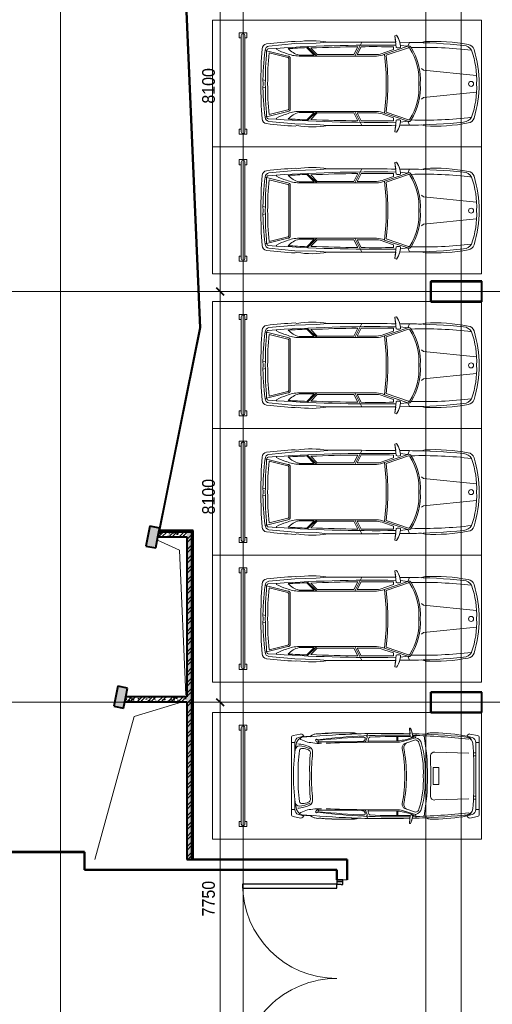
# Model space of a CAD drawing. Header units: millimetres. Extents: x 5617 to 109621, y 7718 to 117786.
# Tile 39 of 52: x 55367 to 64679, y 84045 to 103460. Entities that reach past the tile are written whole.
import ezdxf

# ---------------------------------------------------------------- set-up
doc = ezdxf.new("R2010")
doc.units = ezdxf.units.MM
doc.linetypes.add('Линия сетки', pattern=[25, 20, -2.5, 0, -2.5])
for name, color, linetype, lineweight in [('Двери', 7, 'Continuous', 18), ('Каркас_Импост', 7, 'Continuous', 30), ('Монтажный зазор', 7, 'Continuous', 30), ('Оси', 7, 'Continuous', 9), ('Панель', 7, 'Continuous', 30), ('Парковка', 7, 'Continuous', 18), ('Перекрытия', 7, 'Continuous', 18), ('Размеры', 7, 'Continuous', 9), ('Размеры-100', 7, 'Continuous', 9), ('Стены разрез', 7, 'Continuous', 40), ('Стены штриховка', 7, 'Continuous', 40), ('Элементы узлов', 7, 'Continuous', 18)]:
    doc.layers.add(name, color=color, linetype=linetype, lineweight=lineweight)
doc.styles.add('Arial', font='arial.ttf', dxfattribs={"width": 0.9, "height": 250})
doc.dimstyles.new('Основной_2_5_мм', dxfattribs={"dimscale": 304.8, "dimtxt": 255.06485, "dimasz": 0.463911, "dimexe": 0.492126, "dimexo": 0.492126, "dimgap": 0.098425, "dimtad": 1, "dimdec": 0, "dimdsep": 46, "dimtxsty": 'Arial', "dimblk1": 'OBLIQUE', "dimblk2": 'OBLIQUE', "dimsah": 1, "dimcen": 0.09, "dimdle": 0.492126, "dimazin": 2, "dimtfac": 1, "dimtdec": 4, "dimtix": 1, "dimtmove": 0, "dimatfit": 3, "dimfxl": 1, "dimtvp": 1, "dimtolj": 1, "dimtzin": 0, "dimlwd": 20, "dimlwe": 20, "dimarcsym": 2})
pattern_1 = [(50, (0, 0), (218.62117, -19.1268), [22.86, -251.46]), (355, (0, 0), (-42.29187, 229.2684), [18.288, -201.168]), (100.451, (18.22, -1.6), (176.33107, 210.13963), [19.428, -213.708]), (46.184, (0, 60.96), (325.29495, -50.45164), [34.29, -377.19]), (96.636, (27.1, 56.76), (284.883, 296.91266), [29.142, -320.562]), (351.184, (0, 60.96), (284.8858, 296.9107), [27.432, -301.752]), (21, (30.48, 45.72), (181.93753, -122.71832), [22.86, -251.46]), (326, (30.48, 45.72), (74.16223, 221.0262), [18.288, -201.168]), (71.451, (45.64, 35.5), (256.10035, 98.30526), [19.428, -213.708]), (37.5, (0, 0), (3.70639, 101.465895), [3.353, -195.377, 3.353, -200.863, -201.93]), (37.5, (0, 0), (3.70639, 101.465895), [-402.946, 3.353, -198.577]), (7.5, (0, 0), (80.18358, 120.21653), [3.353, -113.081, 3.353, -190.805, -76.962]), (7.5, (0, 0), (80.18358, 120.21653), [-310.591, 3.353, -73.609]), (327.5, (-67.97, 0), (162.708646, -6.87497), [3.353, -72.847, 3.353, -234.391, -315.468]), (327.5, (-67.97, 0), (162.708646, -6.87497), [-313.944, 3.353, -312.115]), (317.5, (-98.45, 0), (177.75468, 30.51183), [3.353, -95.707, 3.353, -154.534, -224.028]), (317.5, (-98.45, 0), (177.75468, 30.51183), [-256.946, 3.353, -220.675])]
pattern_2 = [(45, (0, 0), (-101.02788, 101.02788), []), (45, (67.35, 0), (-101.02788, 101.02788), [])]
pattern_3 = [(0, (0, 0), (406.4, 101.6), [33.528, -271.272, 33.528, -271.272, -1625.6]), (0, (0, 0), (406.4, 101.6), [-609.6, 33.528, -576.072, 33.528, -271.272, -711.2]), (0, (0, 0), (406.4, 101.6), [-1524, 33.528, -169.672, 33.528, -474.472]), (120, (152.4, 50.8), (-291.18818, 301.15272), [33.528, -271.272, 33.528, -271.272, -1625.6]), (120, (152.4, 50.8), (-291.18818, 301.15272), [-609.6, 33.528, -576.072, 33.528, -271.272, -711.2]), (120, (152.4, 50.8), (-291.18818, 301.15272), [-1524, 33.528, -169.672, 33.528, -474.472]), (240, (203.2, 254), (-115.21182, -402.75272), [33.528, -271.272, 33.528, -271.272, -1625.6]), (240, (203.2, 254), (-115.21182, -402.75272), [-609.6, 33.528, -576.072, 33.528, -271.272, -711.2]), (240, (203.2, 254), (-115.21182, -402.75272), [-1524, 33.528, -169.672, 33.528, -474.472])]

# ---------------------------------------------------------------- blocks, each defined once
blk = doc.blocks.new('101_Дверь_Двупольная - _ПЧ_Мет_3600х2430_EI60-4161736-МКСС_LB02_-11_400__Кабельные конструкции_Лотки_2')
at = {"layer": 'Каркас_Импост', "color": 254, "true_color": 0xcccccc}
for p, q in [((-1880, 100), (-1930, 100)), ((-1930, 100), (-1930, -15)), ((-1880, 20), (-1880, 100)), ((-1870, 20), (-1880, 20)), ((-1870, -15), (-1870, 20)), ((1880, 20), (1870, 20)), ((1870, 20), (1870, -15)), ((1930, 100), (1880, 100)), ((1880, 100), (1880, 20)), ((1930, -15), (1930, 100)), ((-1930, -15), (-1870, -15)), ((1870, -15), (1930, -15))]:
    blk.add_line(p, q, dxfattribs=at)
at = {"layer": 'Монтажный зазор', "color": 254, "true_color": 0xcccccc}
for p, q in [((-1930, 100), (-1965, 100)), ((-1965, 100), (-1965, -15)), ((-1930, -15), (-1930, 100)), ((1965, 100), (1930, 100)), ((1930, 100), (1930, -15)), ((1965, -15), (1965, 100)), ((-1965, -15), (-1930, -15)), ((1930, -15), (1965, -15))]:
    blk.add_line(p, q, dxfattribs=at)
at = {"layer": 'Панель', "color": 254, "true_color": 0xcccccc}
for p, q in [((-1800, 2000), (-1880, 2000)), ((-1880, 2000), (-1880, 100)), ((-1800, 100), (-1800, 2000)), ((1880, 1960), (1800, 1960)), ((1800, 1960), (1800, 100)), ((1880, 100), (1880, 1960)), ((-1880, 100), (-1800, 100)), ((1800, 100), (1880, 100))]:
    blk.add_line(p, q, dxfattribs=at)
at = {"layer": 'Панель', "color": 254, "lineweight": 18, "true_color": 0xcccccc}
for centre, radius, start, end in [((-1880, 100), 1900, 360, 90), ((1880, 100), 1860, 90, 180)]:
    blk.add_arc(centre, radius, start, end, dxfattribs=at)
blk = doc.blocks.new('199_Парковочные места 3 класса и МГН - Малый класс-4755746-МКСС_LB02_-11_400__Кабельные конструкции_Лотки_2')
at = {"layer": 'Парковка', "color": 254, "true_color": 0xcccccc}
for p, q in [((0, -5300), (0, 0)), ((0, 0), (2500, 0)), ((2500, 0), (2500, -5300)), ((250, -4625), (250, -4775)), ((250, -4625), (350, -4625)), ((350, -4625), (350, -4665)), ((2150, -4625), (2150, -4665)), ((2150, -4625), (2250, -4625)), ((2250, -4625), (2250, -4775)), ((250, -4775), (350, -4775)), ((300, -4665), (2200, -4665)), ((300, -4735), (2200, -4735)), ((350, -4735), (350, -4775)), ((2150, -4735), (2150, -4775)), ((2150, -4775), (2250, -4775)), ((2500, -5300), (0, -5300))]:
    blk.add_line(p, q, dxfattribs=at)
for centre, start, end in [((300, -4700), 90, 270), ((2200, -4700), 270, 90)]:
    blk.add_arc(centre, 35, start, end, dxfattribs=at)
at = {"layer": 'Элементы узлов', "color": 254, "true_color": 0xcccccc}
for p, q in [((425, -229), (454, -83)), ((454, -83), (425, -229)), ((495, -188), (466, -289)), ((2010, -48), (495, -48)), ((1253, -48), (496, -48)), ((592, -48), (592, -115)), ((592, -115), (1253, -115)), ((797, -115), (797, -159)), ((857, -156), (857, -115)), ((2010, -48), (1253, -48)), ((1253, -115), (1915, -115)), ((1650, -156), (1650, -115)), ((1710, -115), (1710, -159)), ((1915, -115), (1915, -48)), ((2012, -188), (2041, -289)), ((2082, -229), (2053, -83)), ((2082, -229), (2053, -83)), ((466, -289), (443, -274)), ((443, -274), (466, -289)), ((803, -249), (780, -923)), ((1704, -249), (1726, -923)), ((2041, -289), (2064, -274)), ((2041, -289), (2064, -274)), ((1085, -843), (1253, -843)), ((1085, -956), (1085, -843)), ((1253, -956), (1085, -956)), ((1253, -843), (1421, -843)), ((1421, -956), (1253, -956)), ((1421, -843), (1421, -956)), ((1253, -998), (850, -1010)), ((1656, -1010), (1253, -998)), ((423, -1287), (498, -1300)), ((477, -1322), (476, -1362)), ((498, -1300), (575, -1558)), ((612, -1513), (543, -1304)), ((1894, -1513), (1964, -1304)), ((2009, -1300), (1931, -1558)), ((2084, -1287), (2009, -1300)), ((2029, -1322), (2030, -1361)), ((313, -1401), (313, -1423)), ((313, -1423), (419, -1411)), ((320, -1402), (320, -1423)), ((320, -1423), (480, -1405)), ((2187, -1423), (2026, -1405)), ((2088, -1412), (2187, -1423)), ((2187, -1401), (2187, -1423)), ((2187, -1423), (2187, -1401)), ((560, -1651), (472, -1651)), ((560, -1672), (472, -1672)), ((568, -2226), (560, -1672)), ((1939, -2226), (1946, -1672)), ((1946, -1651), (2035, -1651)), ((1946, -1672), (2035, -1672)), ((417, -2240), (460, -2267)), ((497, -2255), (588, -2294)), ((2010, -2255), (1919, -2294)), ((2090, -2240), (2047, -2267)), ((425, -3567), (454, -3713)), ((425, -3567), (454, -3713)), ((479, -3497), (443, -3523)), ((466, -3507), (443, -3523)), ((495, -3608), (466, -3507)), ((592, -3681), (592, -3748)), ((817, -3681), (592, -3681)), ((1690, -3681), (1915, -3681)), ((1915, -3681), (1915, -3748)), ((2012, -3608), (2041, -3507)), ((2064, -3523), (2027, -3497)), ((2041, -3507), (2064, -3523)), ((2082, -3567), (2053, -3713)), ((2053, -3713), (2082, -3567)), ((1253, -3748), (496, -3748)), ((496, -3748), (2010, -3748)), ((2010, -3748), (1253, -3748))]:
    blk.add_line(p, q, dxfattribs=at)
for centre, radius, start, end in [((496, -91), 43.3, 90.0007, 168.6944), ((497, -91), 43.3, 91.6966, 168.693), ((658, -378), 212, 103.7494, 155.1332), ((592, -215), 101, 90.0007, 164.126), ((1096, -5492), 5341, 88.3088, 95.2441), ((1411, -5492), 5341, 84.7574, 91.6926), ((1849, -378), 212, 24.8683, 76.252), ((1915, -215), 101, 15.8754, 90.0007), ((2010, -91), 43.3, 11.307, 90.0007), ((2010, -91), 43.3, 11.307, 90.0007), ((3902, -951), 3499, 169.0974, 179.6188), ((3902, -951), 3499, 169.096, 179.6174), ((18082, -1872), 17669, 175.0385, 178.3553), ((467, -238), 43.3, 168.6944, 235.6114), ((467, -238), 43.3, 168.693, 235.6099), ((13211, -1700), 12764, 173.4754, 178.4619), ((699, -353), 220, 137.3412, 177.6463), ((1808, -353), 220, 2.3551, 42.6602), ((-10704, -1701), 12764, 1.5396, 6.526), ((-15576, -1873), 17669, 1.6461, 4.9629), ((-1395, -951), 3499, 0.3826, 10.904), ((-1395, -951), 3499, 0.3826, 10.904), ((2039, -238), 43.3, 304.3901, 11.307), ((2039, -238), 43.3, 304.3901, 11.307), ((676, -969), 277, 171.383, 205.724), ((676, -969), 277, 171.3815, 207.1439), ((866, -926), 85.3, 178.1237, 259.668), ((1641, -926), 85.3, 280.3335, 1.8777), ((1830, -969), 277, 332.8561, 8.6185), ((1830, -969), 277, 334.2774, 8.6185), ((18082, -1873), 17669, 177.4791, 178.3491), ((1192, -5149), 4081, 89.1352, 100.3335), ((1152, -2963), 1815, 86.8047, 107.7761), ((1174, -3235), 2126, 87.8635, 105.1984), ((1315, -5149), 4081, 79.668, 90.8663), ((1333, -3235), 2126, 74.803, 92.138), ((1355, -2963), 1815, 72.2254, 93.1967), ((-15576, -1873), 17669, 1.6461, 2.5209), ((460, -1385), 28.5, 315.411, 119.3826), ((-289, -1677), 845, 7.5185, 24.835), ((640, -1327), 145, 99.3009, 169.3924), ((613, -1304), 70.6, 102.5795, 180.5339), ((1867, -1326), 145, 10.6091, 80.7005), ((1893, -1303), 70.6, 359.4675, 77.4219), ((2796, -1677), 845, 155.1665, 172.483), ((2046, -1385), 28.5, 60.6189, 224.5904), ((511, -1793), 438, 101.9085, 116.8041), ((517, -1793), 438, 99.3592, 116.8056), ((18082, -1873), 17669, 178.502, 182.0672), ((18082, -1872), 17669, 178.5058, 185.0968), ((13211, -1700), 12764, 178.6883, 186.9123), ((10682, -1664), 10210, 178.5509, 182.9751), ((700, -1418), 117, 212.8051, 274.1147), ((695, -1476), 90.4, 203.656, 278.4266), ((1223, -4094), 2611, 89.3415, 101.377), ((1223, -4125), 2611, 89.3415, 101.377), ((1283, -4094), 2611, 78.6245, 90.6599), ((1283, -4125), 2611, 78.6245, 90.6599), ((1807, -1418), 117, 265.8867, 327.1963), ((1812, -1476), 90.4, 261.5749, 336.3454), ((-10704, -1701), 12764, 353.0892, 1.3132), ((-8175, -1664), 10210, 357.0263, 1.4505), ((-15576, -1873), 17669, 354.9046, 1.4956), ((1989, -1793), 438, 63.1959, 80.6423), ((-15576, -1873), 17669, 357.9328, 1.4956), ((1989, -1793), 438, 63.1959, 77.1894), ((184, -1661), 376, 358.4064, 14.6086), ((255, -1654), 334, 356.4661, 16.6947), ((26486, -2014), 25900, 179.2478, 182.3207), ((-23980, -2015), 25900, 357.6808, 0.7536), ((2251, -1653), 334, 163.3067, 183.5353), ((2322, -1661), 376, 165.3929, 181.595), ((487, -2289), 35.2, 74.3716, 141.5452), ((507, -2197), 21.6, 171.5996, 240.7631), ((506, -2311), 19.4, 97.3067, 186.7162), ((16105, -1689), 15632, 182.2869, 185.5063), ((552, -2148), 87.6, 230.2271, 267.5276), ((502, -2371), 79.2, 52.7304, 88.9012), ((553, -2221), 15.6, 252.6582, 342.1742), ((532, -2341), 37.8, 355.6278, 62.4663), ((1975, -2341), 37.8, 117.5352, 184.3737), ((1954, -2221), 15.6, 197.8272, 287.3433), ((2005, -2371), 79.2, 91.1003, 127.271), ((1954, -2148), 87.6, 272.4738, 309.7743), ((-13599, -1690), 15632, 354.4951, 357.7146), ((2001, -2311), 19.4, 353.2852, 82.6948), ((2000, -2197), 21.6, 299.2383, 8.4018), ((2019, -2289), 35.2, 38.4562, 105.6298), ((945, -2578), 545, 163.7515, 181.2099), ((945, -2672), 545, 162.7118, 181.2085), ((-11190, -2888), 11772, 358.5752, 2.6508), ((13697, -2888), 11772, 177.3506, 181.4262), ((1562, -2672), 545, 358.7915, 17.2882), ((1562, -2578), 545, 358.7915, 16.25), ((5888, -2657), 5488, 179.3018, 185.3845), ((5888, -2751), 5488, 179.3004, 184.8727), ((-3381, -2657), 5488, 354.6168, 0.6996), ((-3381, -2751), 5488, 355.1273, 0.6996), ((681, -3219), 262, 169.5006, 219.0023), ((681, -3219), 262, 179.4789, 215.8546), ((545, -3253), 17.4, 107.9914, 313.3369), ((556, -3205), 19.1, 122.8796, 296.9625), ((538, -3212), 57.2, 289.5317, 347.2219), ((545, -3193), 35.5, 303.9994, 19.3114), ((447, -3159), 161, 336.0615, 0.8497), ((44, -3207), 566, 347.7689, 5.1023), ((2463, -3207), 566, 174.8991, 192.2326), ((2060, -3159), 161, 179.1517, 203.94), ((1969, -3212), 57.2, 192.7795, 250.4697), ((1962, -3193), 35.5, 160.6793, 236.002), ((1950, -3205), 19.1, 243.039, 57.1139), ((1961, -3253), 17.4, 226.6645, 72.0021), ((1826, -3219), 262, 321, 10.499), ((1826, -3219), 262, 324.1454, 0.5211), ((18082, -1967), 17669, 184.5628, 184.969), ((655, -3481), 176, 167.4274, 261.9888), ((66, -3309), 531, 328.0408, 358.0386), ((1135, -3631), 514, 152.118, 179.1742), ((1293, -3659), 640, 153.8817, 174.3872), ((782, -3441), 113, 80.7794, 153.7916), ((999, -3534), 288, 154.5482, 179.0957), ((794, -3431), 59, 92.6959, 159.9342), ((1112, -414), 2975, 263.8141, 272.7227), ((1211, 394), 3746, 263.7019, 270.6507), ((1296, 394), 3746, 269.3508, 276.2996), ((1395, -414), 2975, 267.2788, 276.1873), ((1725, -3441), 113, 26.2099, 99.222), ((1712, -3431), 59, 20.0672, 87.3055), ((1508, -3534), 288, 0.9058, 25.4532), ((1213, -3659), 640, 5.6142, 26.1197), ((1372, -3631), 514, 0.8272, 27.8835), ((1852, -3480), 176, 278.0126, 12.5715), ((2440, -3309), 531, 181.9628, 211.9606), ((-15576, -1967), 17669, 355.031, 355.4372), ((467, -3558), 43.3, 124.3901, 191.307), ((467, -3558), 43.3, 124.3886, 191.3056), ((592, -3581), 101, 195.8754, 270.0007), ((1272, 184), 3892, 260.5065, 269.7231), ((748, -3580), 93.4, 190.0439, 251.0772), ((752, -3545), 43.7, 159.4074, 268.4359), ((1157, -692), 2926, 262.0059, 271.8778), ((1349, -692), 2926, 268.1236, 277.9956), ((1234, 184), 3892, 270.2783, 279.495), ((1755, -3545), 43.7, 271.5655, 20.594), ((1759, -3580), 93.4, 288.9242, 349.9575), ((1915, -3581), 101, 270.0007, 344.126), ((2040, -3558), 43.3, 348.6944, 55.6114), ((2040, -3558), 43.3, 348.6944, 55.6114), ((496, -3705), 43.3, 191.307, 270.0007), ((496, -3705), 43.3, 191.3056, 270.0007), ((2010, -3705), 43.3, 270.0007, 348.6944), ((2010, -3705), 43.3, 270.0007, 348.6944)]:
    blk.add_arc(centre, radius, start, end, dxfattribs=at)
blk = doc.blocks.new('199_Парковочные места 3 класса и МГН - Средний класс-5604846-МКСС_LB02_-11_400__Кабельные конструкции_Лотки_2')
at = {"layer": 'Парковка', "color": 254, "true_color": 0xcccccc}
for p, q in [((0, -5300), (0, 0)), ((0, 0), (2500, 0)), ((2500, 0), (2500, -5300)), ((250, -4625), (250, -4775)), ((250, -4625), (350, -4625)), ((350, -4625), (350, -4665)), ((2150, -4625), (2150, -4665)), ((2150, -4625), (2250, -4625)), ((2250, -4625), (2250, -4775)), ((250, -4775), (350, -4775)), ((300, -4665), (2200, -4665)), ((300, -4735), (2200, -4735)), ((350, -4735), (350, -4775)), ((2150, -4735), (2150, -4775)), ((2150, -4775), (2250, -4775)), ((2500, -5300), (0, -5300))]:
    blk.add_line(p, q, dxfattribs=at)
for centre, start, end in [((300, -4700), 90, 270), ((2200, -4700), 270, 90)]:
    blk.add_arc(centre, 35, start, end, dxfattribs=at)
at = {"layer": 'Элементы узлов', "color": 254, "true_color": 0xcccccc}
for p, q in [((984, -1142), (1090, -99)), ((1524, -1142), (1418, -99)), ((422, -1114), (442, -1185)), ((422, -1114), (442, -1185)), ((953, -1186), (984, -1142)), ((1555, -1186), (1524, -1142)), ((2085, -1114), (2065, -1185)), ((2065, -1185), (2085, -1114)), ((436, -1612), (438, -1418)), ((438, -1418), (436, -1612)), ((515, -1453), (438, -1418)), ((515, -1453), (497, -1605)), ((515, -1453), (673, -1914)), ((543, -1440), (693, -1881)), ((1965, -1440), (1814, -1881)), ((1992, -1453), (1835, -1914)), ((1992, -1453), (2070, -1418)), ((1992, -1453), (2011, -1605)), ((2072, -1612), (2070, -1418)), ((2072, -1612), (2070, -1418)), ((298, -1678), (308, -1707)), ((298, -1678), (308, -1707)), ((308, -1707), (536, -1683)), ((308, -1707), (435, -1693)), ((580, -1736), (525, -1736)), ((580, -1736), (645, -1925)), ((1927, -1736), (1863, -1925)), ((1927, -1736), (1983, -1736)), ((2200, -1707), (1972, -1683)), ((2072, -1693), (2200, -1707)), ((2210, -1678), (2200, -1707)), ((2200, -1707), (2210, -1678)), ((678, -2069), (678, -2449)), ((708, -2069), (708, -3598)), ((1800, -2069), (1800, -3598)), ((1830, -2069), (1830, -2449)), ((708, -2497), (432, -2363)), ((678, -2449), (523, -2374)), ((678, -2516), (524, -2441)), ((678, -2516), (678, -3237)), ((1800, -2497), (2076, -2363)), ((1830, -2449), (1984, -2374)), ((1830, -2516), (1984, -2441)), ((1830, -2516), (1830, -3237)), ((453, -3260), (432, -3033)), ((2054, -3260), (2076, -3033)), ((463, -3682), (453, -3260)), ((708, -3249), (522, -3435)), ((688, -3297), (542, -3443)), ((678, -3237), (549, -3366)), ((688, -3297), (688, -3598)), ((1800, -3249), (1986, -3435)), ((1820, -3297), (1820, -3598)), ((1820, -3297), (1966, -3443)), ((1830, -3237), (1959, -3366)), ((2045, -3682), (2054, -3260)), ((419, -3676), (428, -3642)), ((428, -3642), (419, -3676)), ((512, -4192), (463, -3682)), ((1996, -4192), (2045, -3682)), ((2088, -3676), (2079, -3642)), ((2088, -3676), (2079, -3642)), ((708, -3817), (596, -4265)), ((738, -3820), (646, -4189)), ((1254, -3771), (754, -3771)), ((1254, -3801), (754, -3801)), ((1254, -3771), (1754, -3771)), ((1254, -3801), (1754, -3801)), ((1770, -3820), (1862, -4189)), ((1800, -3817), (1912, -4265)), ((574, -4042), (555, -4042)), ((1933, -4042), (1953, -4042)), ((1188, -4261), (1177, -4307)), ((1320, -4261), (1331, -4307))]:
    blk.add_line(p, q, dxfattribs=at)
blk.add_circle((1256, -208), 49.6, dxfattribs=at)
for centre, radius, start, end in [((617, -279), 137, 106.8716, 175.0665), ((617, -279), 137, 106.8716, 175.0665), ((1254, -2377), 2329, 90.0001, 106.8716), ((1254, -2377), 2329, 90.0001, 106.8716), ((1178, -1869), 1772, 87.5536, 109.2869), ((1254, -2377), 2329, 73.1284, 89.9999), ((1254, -2377), 2329, 73.1284, 89.9999), ((1329, -1869), 1772, 70.7131, 92.4464), ((1890, -279), 137, 4.9335, 73.1284), ((1890, -279), 137, 4.9335, 73.1284), ((3991, -937), 3573, 169.195, 182.843), ((3991, -937), 3573, 169.195, 182.843), ((12318, -1543), 11881, 174.2587, 179.4003), ((710, -376), 215, 123.1556, 174.2587), ((8358, -1141), 7822, 173.0609, 181.8195), ((1797, -376), 215, 5.7413, 56.8444), ((-5850, -1141), 7822, 358.1805, 6.9391), ((-9810, -1543), 11881, 0.5997, 5.7413), ((-1483, -937), 3573, 357.157, 10.805), ((-1483, -937), 3573, 357.157, 10.805), ((12318, -1543), 11881, 178.2769, 179.4003), ((1172, -2380), 1175, 86.0181, 122.5623), ((1172, -2380), 1145, 85.9136, 122.5623), ((1335, -2380), 1175, 57.4377, 93.9819), ((1335, -2380), 1145, 57.2304, 94.0864), ((-9810, -1543), 11881, 0.5997, 1.7231), ((555, -1432), 44.9, 110.1373, 207.9235), ((555, -1432), 14.9, 110.1373, 214.6567), ((1953, -1432), 14.9, 325.3433, 79.1758), ((1953, -1432), 44.9, 332.0765, 69.8627), ((546, -2020), 422, 91.3449, 125.9666), ((546, -2020), 422, 105.0802, 125.9666), ((122295, -2694), 121864, 179.52958, 180.15962), ((122295, -2694), 121864, 179.52958, 180.15962), ((30000, -2118), 29508, 179.1634, 184.0543), ((30000, -2118), 29478, 179.2582, 180.4979), ((444, -1640), 101, 335.1844, 24.8156), ((-27492, -2118), 29508, 355.9457, 0.8366), ((2064, -1640), 101, 155.1844, 204.8156), ((1962, -2020), 422, 54.0334, 88.6551), ((-27492, -2118), 29478, 359.5021, 0.7418), ((1962, -2020), 422, 54.0334, 74.9198), ((-119787, -2694), 121864, 359.84038, 0.47042), ((-119787, -2694), 121864, 359.84038, 0.47042), ((308, -2078), 370, 1.3171, 24.386), ((1254, -6445), 4567, 82.6909, 97.3089), ((308, -2078), 400, 1.2667, 24.1731), ((1254, -6445), 4597, 82.9964, 97.0033), ((2200, -2078), 400, 155.8269, 178.7333), ((2200, -2078), 370, 155.614, 178.6829), ((30000, -2118), 29478, 180.6284, 182.4261), ((-27492, -2118), 29478, 357.5739, 359.3716), ((2198, -3346), 1794, 169.9492, 189.4665), ((2198, -3346), 1794, 169.9492, 189.4665), ((310, -3346), 1794, 350.5335, 10.0508), ((310, -3346), 1794, 350.5335, 10.0508), ((30000, -2118), 29488, 182.5757, 183.2896), ((-27492, -2118), 29488, 356.7104, 357.4243), ((9206, -3182), 8801, 183.2167, 186.8835), ((9206, -3182), 8801, 183.2167, 186.8835), ((270, -3492), 431, 312.4417, 345.7397), ((104, -3598), 603, 335.9999, 0.0001), ((2403, -3598), 603, 179.9999, 204.0001), ((2238, -3492), 431, 194.2603, 227.5583), ((-6698, -3182), 8801, 353.1165, 356.7833), ((-6698, -3182), 8801, 353.1165, 356.7833), ((-103, -3648), 783, 329.8554, 345.5814), ((754, -3817), 46.1, 90, 180), ((754, -3817), 16.1, 90, 189.7873), ((1754, -3817), 46.1, 0, 90), ((1754, -3817), 16.1, 350.2127, 90), ((2611, -3648), 783, 194.4186, 210.1446), ((571, -4224), 103, 186.8835, 266.3593), ((571, -4224), 103, 186.8835, 266.3593), ((593, -4184), 81.1, 185.6929, 272.4229), ((600, -4202), 33.8, 184.0543, 277.095), ((1185, -180), 4128, 261.7908, 270.9499), ((1254, 3792), 8054, 265.3719, 274.6281), ((1254, 2689), 6905, 264.9489, 275.0511), ((1322, -180), 4128, 269.0501, 278.2092), ((1908, -4202), 33.8, 262.905, 355.9457), ((1915, -4184), 81.1, 267.5771, 354.3071), ((1937, -4224), 103, 273.6407, 353.1165), ((1937, -4224), 103, 273.6407, 353.1165), ((1250, 6442), 10791, 266.3593, 270.0213), ((1250, 6442), 10791, 266.3593, 270.0213), ((1258, 6442), 10791, 269.9787, 273.6407), ((1258, 6442), 10791, 269.9787, 273.6407)]:
    blk.add_arc(centre, radius, start, end, dxfattribs=at)
blk = doc.blocks.new('135_SLK_GD_AR_rvt-1-МКСС_LB02_-11_400__Кабельные конструкции_Лотки_2')
at = {"layer": 'Стены разрез', "lineweight": 18, "true_color": 0xe0e0e0}
for points in [[(81030, 93043), (81108, 93435), (80912, 93474), (80834, 93082)], [(80396, 89885), (80475, 90278), (80279, 90317), (80200, 89925)]]:
    blk.add_hatch(color=254, dxfattribs=at).paths.add_polyline_path(points)
at = {"layer": 'Стены разрез', "lineweight": 9, "true_color": 0xcccccc}
h = blk.add_hatch(dxfattribs=at)
h.set_pattern_fill('FP_1', color=254, style=0, pattern_type=2)
h.set_pattern_definition(pattern_1)
h.paths.add_polyline_path([(81640, 93260), (81640, 93360), (81093, 93360), (81073, 93260)])
h = blk.add_hatch(dxfattribs=at)
h.set_pattern_fill('FP_2', color=254, style=0, pattern_type=2)
h.set_pattern_definition(pattern_2)
h.paths.add_polyline_path([(81640, 93260), (81640, 93360), (81093, 93360), (81073, 93260)])
h = blk.add_hatch(dxfattribs=at)
h.set_pattern_fill('FP_4', color=254, style=0, pattern_type=2)
h.set_pattern_definition(pattern_3)
h.paths.add_polyline_path([(81740, 93360), (81760, 93360), (81760, 93380), (81097, 93380), (81093, 93360)])
h = blk.add_hatch(dxfattribs=at)
h.set_pattern_fill('FP_1', color=254, style=0, pattern_type=2)
h.set_pattern_definition(pattern_1)
h.paths.add_polyline_path([(81640, 86900), (81740, 86900), (81740, 93360), (81640, 93360), (81640, 90010)])
h = blk.add_hatch(dxfattribs=at)
h.set_pattern_fill('FP_2', color=254, style=0, pattern_type=2)
h.set_pattern_definition(pattern_2)
h.paths.add_polyline_path([(81640, 86900), (81740, 86900), (81740, 93360), (81640, 93360), (81640, 90010)])
h = blk.add_hatch(dxfattribs=at)
h.set_pattern_fill('FP_4', color=254, style=0, pattern_type=2)
h.set_pattern_definition(pattern_3)
h.paths.add_polyline_path([(81760, 86900), (81760, 93360), (81740, 93360), (81740, 86900)])
h = blk.add_hatch(dxfattribs=at)
h.set_pattern_fill('FP_1', color=254, style=0, pattern_type=2)
h.set_pattern_definition(pattern_1)
h.paths.add_polyline_path([(81640, 90010), (81640, 90110), (80441, 90110), (80421, 90010)])
h = blk.add_hatch(dxfattribs=at)
h.set_pattern_fill('FP_2', color=254, style=0, pattern_type=2)
h.set_pattern_definition(pattern_2)
h.paths.add_polyline_path([(81640, 90010), (81640, 90110), (80441, 90110), (80421, 90010)])
at = {"color": 254, "lineweight": 18, "true_color": 0xcccccc}
for p, q in [((81061, 93200), (81496, 92997)), ((81496, 92997), (81620, 90150)), ((81555, 90010), (80606, 89720)), ((80606, 89720), (79830, 86900))]:
    blk.add_line(p, q, dxfattribs=at)
at = {"layer": 'Перекрытия', "color": 254, "true_color": 0xcccccc}
for p, q in [((86450, 97900), (86450, 98300)), ((86450, 98300), (87450, 98300)), ((87450, 98300), (87450, 97900)), ((87450, 97900), (86450, 97900)), ((81876, 97261), (81101, 93436)), ((86450, 89800), (86450, 90200)), ((86450, 90200), (87450, 90200)), ((87450, 90200), (87450, 89800)), ((87450, 89800), (86450, 89800)), ((79627, 87050), (70530, 87050)), ((79627, 86700), (79627, 87050)), ((81765, 86900), (84800, 86900)), ((84800, 86900), (84800, 86500)), ((84600, 86700), (79627, 86700)), ((84600, 86500), (84600, 86700)), ((84800, 86500), (84715, 86500))]:
    blk.add_line(p, q, dxfattribs=at)
at = {"layer": 'Стены разрез', "color": 254, "true_color": 0xcccccc}
for p, q in [((81181, 114225), (81902, 97387)), ((81904, 97387), (81183, 114225)), ((86450, 98302), (86448, 98302)), ((86448, 98302), (86448, 97898)), ((87452, 98302), (86450, 98302)), ((86450, 97900), (86450, 98300)), ((86450, 98300), (87450, 98300)), ((87450, 98300), (87450, 97900)), ((87452, 98300), (87452, 98302)), ((87452, 97898), (87452, 98300)), ((86448, 97898), (86450, 97898)), ((87450, 97900), (86450, 97900)), ((86450, 97898), (87450, 97898)), ((87450, 97898), (87452, 97898)), ((81902, 97388), (81098, 93385)), ((81101, 93385), (81904, 97387)), ((81904, 97387), (81902, 97388)), ((81902, 97387), (81904, 97387)), ((80912, 93474), (80834, 93082)), ((81108, 93435), (80912, 93474)), ((81098, 93385), (81108, 93435)), ((81765, 93385), (81101, 93385)), ((81765, 93380), (81765, 93385)), ((81030, 93043), (81073, 93260)), ((81073, 93260), (81640, 93260)), ((81640, 93360), (81093, 93360)), ((81093, 93360), (81740, 93360)), ((81740, 93360), (81640, 93360)), ((81640, 93260), (81640, 90110)), ((81740, 86900), (81740, 93360)), ((81740, 93360), (81740, 86900)), ((81765, 93360), (81765, 93380)), ((81765, 86900), (81765, 93360)), ((80834, 93082), (81030, 93043)), ((80279, 90317), (80200, 89925)), ((80475, 90278), (80279, 90317)), ((80441, 90110), (80475, 90278)), ((81640, 90110), (80441, 90110)), ((86450, 90202), (86448, 90202)), ((86448, 90202), (86448, 89798)), ((87452, 90202), (86450, 90202)), ((86450, 89800), (86450, 90200)), ((86450, 90200), (87450, 90200)), ((87450, 90200), (87450, 89800)), ((87452, 90200), (87452, 90202)), ((87452, 89798), (87452, 90200)), ((80200, 89925), (80396, 89885)), ((80396, 89885), (80421, 90010)), ((80421, 90010), (81640, 90010)), ((81640, 90010), (81640, 86900)), ((86448, 89798), (86450, 89798)), ((87450, 89800), (86450, 89800)), ((86450, 89798), (87450, 89798)), ((87450, 89798), (87452, 89798)), ((79625, 87050), (70530, 87050)), ((70532, 87048), (79625, 87048)), ((79627, 87050), (79625, 87050)), ((79625, 87048), (79625, 86700)), ((79627, 86700), (79627, 87050)), ((81640, 86900), (81740, 86900)), ((81740, 86900), (81765, 86900)), ((84802, 86902), (81765, 86902)), ((81765, 86902), (81765, 86900)), ((81765, 86900), (84800, 86900)), ((84800, 86900), (84800, 86500)), ((84802, 86900), (84802, 86902)), ((84802, 86500), (84802, 86900)), ((79625, 86700), (79625, 86698)), ((79625, 86698), (84598, 86698)), ((84598, 86700), (79627, 86700)), ((84600, 86700), (84598, 86700)), ((84598, 86698), (84598, 86500)), ((84600, 86500), (84600, 86700)), ((84598, 86500), (84600, 86500)), ((84800, 86500), (84802, 86500))]:
    blk.add_line(p, q, dxfattribs=at)
at = {"layer": 'Стены штриховка', "color": 254, "true_color": 0xcccccc}
for p, q in [((81097, 93380), (81098, 93385)), ((81098, 93385), (81097, 93380)), ((81093, 93360), (81073, 93260)), ((81073, 93260), (81093, 93360)), ((81093, 93360), (81097, 93380)), ((81097, 93380), (81093, 93360)), ((81760, 93380), (81097, 93380)), ((81760, 93380), (81760, 93360)), ((81760, 86900), (81760, 93360)), ((80441, 90110), (80421, 90010)), ((80421, 90010), (80441, 90110))]:
    blk.add_line(p, q, dxfattribs=at)
at = {"layer": 'Двери', "color": 254, "lineweight": 18, "true_color": 0xcccccc, "rotation": 89.9999999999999}
blk.add_blockref('101_Дверь_Двупольная - _ПЧ_Мет_3600х2430_EI60-4161736-МКСС_LB02_-11_400__Кабельные конструкции_Лотки_2', (84700, 84535), dxfattribs=at)
at = {"layer": 'Парковка', "color": 254, "lineweight": 18, "true_color": 0xcccccc, "rotation": 269.9999999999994}
for name, p in [('199_Парковочные места 3 класса и МГН - Средний класс-5604846-МКСС_LB02_-11_400__Кабельные конструкции_Лотки_2', (87450, 103450)), ('199_Парковочные места 3 класса и МГН - Средний класс-5604846-МКСС_LB02_-11_400__Кабельные конструкции_Лотки_2', (87450, 100950)), ('199_Парковочные места 3 класса и МГН - Средний класс-5604846-МКСС_LB02_-11_400__Кабельные конструкции_Лотки_2', (87450, 97900)), ('199_Парковочные места 3 класса и МГН - Средний класс-5604846-МКСС_LB02_-11_400__Кабельные конструкции_Лотки_2', (87450, 95400)), ('199_Парковочные места 3 класса и МГН - Средний класс-5604846-МКСС_LB02_-11_400__Кабельные конструкции_Лотки_2', (87450, 92900)), ('199_Парковочные места 3 класса и МГН - Малый класс-4755746-МКСС_LB02_-11_400__Кабельные конструкции_Лотки_2', (87450, 89800))]:
    blk.add_blockref(name, p, dxfattribs=at)
blk = doc.blocks.new('DIMBLOCK40-МКСС_LB02_-11_400__Кабельные конструкции_Лотки_2')
at = {"layer": 'Размеры-100', "lineweight": 40, "transparency": 16777216}
for p, q in [((59317, 106200), (59246, 106271)), ((59317, 106200), (59388, 106129)), ((59317, 98100), (59246, 98171)), ((59317, 98100), (59388, 98029))]:
    blk.add_line(p, q, dxfattribs=at)
at = {"layer": 'Размеры-100', "lineweight": 20, "transparency": 16777216}
for p, q in [((59317, 106200), (59267, 106200)), ((59317, 106200), (59317, 98100)), ((59317, 106200), (59467, 106200)), ((59317, 98100), (59267, 98100)), ((59317, 98100), (59467, 98100))]:
    blk.add_line(p, q, dxfattribs=at)
at = {"layer": 'Размеры-100', "color": 0, "lineweight": 20, "transparency": 16777216, "insert": (58962, 101805), "char_height": 250, "width": 828.76, "attachment_point": 1, "rotation": 90, "line_spacing_factor": 0.941778, "style": 'Arial'}
blk.add_mtext('8100', dxfattribs=at)
blk = doc.blocks.new('_Oblique')
at = {"color": 0, "linetype": 'ByBlock', "lineweight": -2}
blk.add_line((-0.5, -0.5), (0.5, 0.5), dxfattribs=at)
blk = doc.blocks.new('DIMBLOCK41-МКСС_LB02_-11_400__Кабельные конструкции_Лотки_2')
at = {"layer": 'Размеры-100', "lineweight": 40, "transparency": 16777216}
for p, q in [((59317, 98100), (59246, 98171)), ((59317, 98100), (59388, 98029)), ((59317, 90000), (59246, 90071)), ((59317, 90000), (59388, 89929))]:
    blk.add_line(p, q, dxfattribs=at)
at = {"layer": 'Размеры-100', "lineweight": 20, "transparency": 16777216}
for p, q in [((59317, 98100), (59267, 98100)), ((59317, 98100), (59317, 90000)), ((59317, 98100), (59467, 98100)), ((59317, 90000), (59267, 90000)), ((59317, 90000), (59467, 90000))]:
    blk.add_line(p, q, dxfattribs=at)
at = {"layer": 'Размеры-100', "color": 0, "lineweight": 20, "transparency": 16777216, "insert": (58962, 93705), "char_height": 250, "width": 828.76, "attachment_point": 1, "rotation": 90, "line_spacing_factor": 0.941778, "style": 'Arial'}
blk.add_mtext('8100', dxfattribs=at)
blk = doc.blocks.new('DIMBLOCK42-МКСС_LB02_-11_400__Кабельные конструкции_Лотки_2')
at = {"layer": 'Размеры-100', "lineweight": 40, "transparency": 16777216}
for p, q in [((59317, 90000), (59246, 90071)), ((59317, 90000), (59388, 89929)), ((59317, 82250), (59246, 82321)), ((59317, 82250), (59388, 82179))]:
    blk.add_line(p, q, dxfattribs=at)
at = {"layer": 'Размеры-100', "lineweight": 20, "transparency": 16777216}
for p, q in [((59317, 90000), (59267, 90000)), ((59317, 90000), (59317, 82250)), ((59317, 90000), (59467, 90000)), ((59317, 82250), (59267, 82250)), ((59317, 82250), (59467, 82250))]:
    blk.add_line(p, q, dxfattribs=at)
at = {"layer": 'Размеры-100', "color": 0, "lineweight": 20, "transparency": 16777216, "insert": (58962, 85780), "char_height": 250, "width": 828.76, "attachment_point": 1, "rotation": 90, "line_spacing_factor": 0.941778, "style": 'Arial'}
blk.add_mtext('7750', dxfattribs=at)

msp = doc.modelspace()

# ---------------------------------------------------------------- linework, layer by layer
at = {"layer": 'Оси', "linetype": 'Линия сетки'}
for p, q in [((56168.8, 50872.3), (56168.8, 117785.9)), ((59768.8, 50872.3), (59768.8, 117785.9)), ((63368.8, 50872.3), (63368.8, 117785.9)), ((64068.8, 50872.3), (64068.8, 117785.9)), ((108481.1, 98100), (55114.1, 98100)), ((108481.1, 90000), (55114.1, 90000))]:
    msp.add_line(p, q, dxfattribs=at)

# ---------------------------------------------------------------- block references
at = {"lineweight": 5}
msp.add_blockref('135_SLK_GD_AR_rvt-1-МКСС_LB02_-11_400__Кабельные конструкции_Лотки_2', (-22981.2, 0), dxfattribs=at)

# ---------------------------------------------------------------- dimensions: what is measured, and where the dimension line sits
at = {"layer": 'Размеры', "lineweight": 20}
for base, p1, p2, override, picture, middle in [((59316.8, 98100), (59416.8, 106200), (59416.8, 98100), {"dimpost": '<>', "dimfxl": 8100}, 'DIMBLOCK40-МКСС_LB02_-11_400__Кабельные конструкции_Лотки_2', (59159.2, 102150)), ((59316.8, 90000), (59416.8, 98100), (59416.8, 90000), {"dimpost": '<>', "dimfxl": 8100}, 'DIMBLOCK41-МКСС_LB02_-11_400__Кабельные конструкции_Лотки_2', (59159.2, 94050)), ((59316.8, 82250), (59416.8, 90000), (59416.8, 82250), {"dimpost": '<>', "dimfxl": 7750}, 'DIMBLOCK42-МКСС_LB02_-11_400__Кабельные конструкции_Лотки_2', (59159.2, 86125))]:
    dim = msp.add_linear_dim(base=base, p1=p1, p2=p2, angle=90, dimstyle='Основной_2_5_мм', override=override, dxfattribs=at)
    dim.commit()
    dim.dimension.update_dxf_attribs({"geometry": picture, "text_midpoint": middle})

doc.saveas('drawing.dxf')
